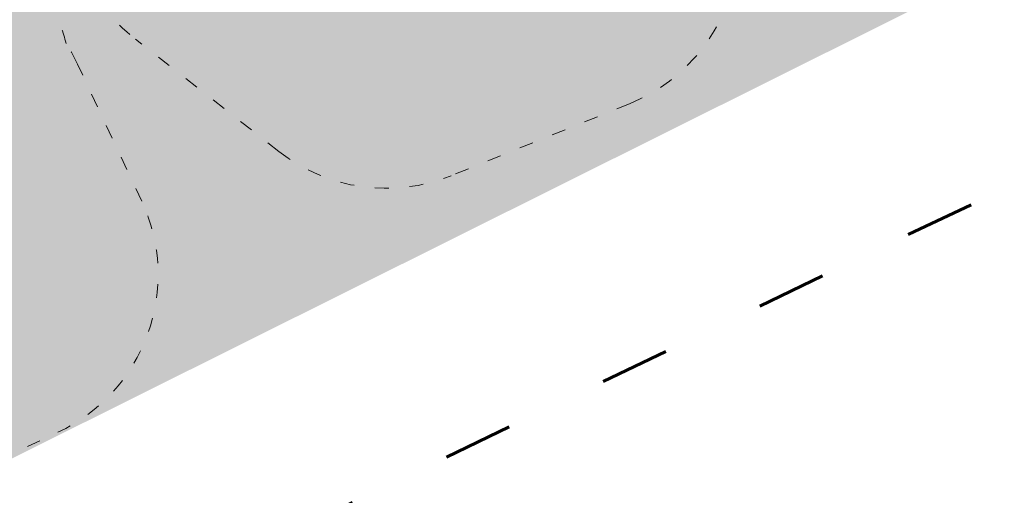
# Model space of a CAD drawing. Header units: millimetres. Extents: x 3267 to 3416, y 1494 to 1704.
# Tile 79 of 256: x 3341 to 3350, y 1620 to 1624. Entities that reach past the tile are written whole.
import ezdxf

# ---------------------------------------------------------------- set-up
doc = ezdxf.new("R2010")
doc.units = ezdxf.units.MM
doc.linetypes.add('ACAD_ISO03W100', pattern=[30, 12, -18])
doc.layers.get('0').update_dxf_attribs({"lineweight": 5})
for name, color, linetype, lineweight in [('1_strefa', 7, 'ACAD_ISO03W100', 13), ('1_trawa', 94, 'Continuous', 13), ('granica', 1, 'ACAD_ISO03W100', 35)]:
    doc.layers.add(name, color=color, linetype=linetype, lineweight=lineweight)
picture_1 = doc.add_image_def('image1.jpg', size_in_pixel=(9921, 7015))

msp = doc.modelspace()

# ---------------------------------------------------------------- hatches: boundary and pattern name
at = {"layer": '1_trawa'}
h = msp.add_hatch(dxfattribs=at)
h.set_pattern_fill('GRASS', color=256, scale=0.02)
h.paths.add_polyline_path([(3334.497, 1628.9652), (3339.0975, 1619.4213), (3348.9953, 1624.3562), (3346.994, 1628.7124), (3349.3865, 1629.9737), (3347.1512, 1634.4877)])
h.paths.add_polyline_path([(3321.0102, 1612.4815), (3332.9325, 1618.2285), (3329.2955, 1625.7736), (3317.3732, 1620.0266)])
h.paths.add_polyline_path([(3364.3966, 1640.3923), (3362.9801, 1643.7026), (3354.9045, 1640.1453), (3358.8282, 1631.2377), (3364.4592, 1633.7181), (3363.2067, 1636.6064), (3362.064, 1639.3526)])
h.paths.add_polyline_path([(3329.5269, 1638.0159), (3330.259, 1638.3334), (3326.1318, 1647.8675), (3310.174, 1640.9595), (3309.0511, 1640.4276), (3314.9073, 1627.2944), (3331.8101, 1634.8316), (3331.4478, 1635.579), (3330.2543, 1638.3314), (3329.5269, 1638.0159), (3330.7204, 1635.2636), (3323.8395, 1632.2798), (3322.6459, 1635.0686)])
h.paths.add_polyline_path([(3333.9168, 1643.3717), (3332.2997, 1647.1008), (3342.8733, 1651.6858), (3346.6663, 1648.736), (3348.1226, 1645.1719), (3343.0771, 1642.984), (3341.0397, 1642.0803), (3340.2172, 1643.9238), (3338.841, 1643.327), (3338.0453, 1645.162)])

# ---------------------------------------------------------------- linework, layer by layer
at = {"layer": '1_strefa', "color": 0, "ltscale": 0.01}
msp.add_lwpolyline([(3341.54, 1625.5628), (3341.757, 1627.1198, -0.268355), (3342.6813, 1628.3037), (3344.2198, 1628.9245, -0.267671), (3345.7038, 1628.7161), (3346.9422, 1627.7498, -0.131916), (3347.4105, 1627.1285), (3347.4687, 1626.9842, -0.131686), (3347.563, 1626.2133), (3347.3436, 1624.6587, -0.267914), (3346.4197, 1623.4772), (3344.8801, 1622.8559, -0.26806), (3343.3943, 1623.0657), (3342.1582, 1624.0331, -0.131547), (3341.6917, 1624.653), (3341.6346, 1624.7944, -0.131267)], format="xyb", close=True, dxfattribs=at)
at = {"layer": '1_strefa', "color": 0, "linetype": 'ACAD_ISO03W100', "ltscale": 0.01}
msp.add_lwpolyline([(3340.6814, 1620.2637), (3341.4891, 1620.6418, 0.414214), (3342.2115, 1622.6363), (3341.6585, 1623.8174, 0.034383), (3341.5586, 1623.9976, 0.04941), (3341.4602, 1624.2765), (3340.8546, 1625.5699, 0.038316)], format="xyb", dxfattribs=at)
at = {"layer": 'granica', "lineweight": 60, "ltscale": 0.05}
msp.add_lwpolyline([(3343.7963, 1659.8815), (3332.3178, 1654.8656), (3304.1979, 1642.7374), (3319.1667, 1608.0529), (3348.8228, 1622.3482), (3382.7803, 1638.3969), (3368.2348, 1670.4039), (3343.7963, 1659.8815)], close=True, dxfattribs=at)

# ---------------------------------------------------------------- pictures from other files: only their frames are drawn
image = msp.add_image(picture_1, insert=(3267.0464, 1704.245), size_in_units=(210.4454, 148.803), rotation=-90, dxfattribs=dict(fade=42))
image.dxf.flags = 7

doc.saveas('drawing.dxf')
